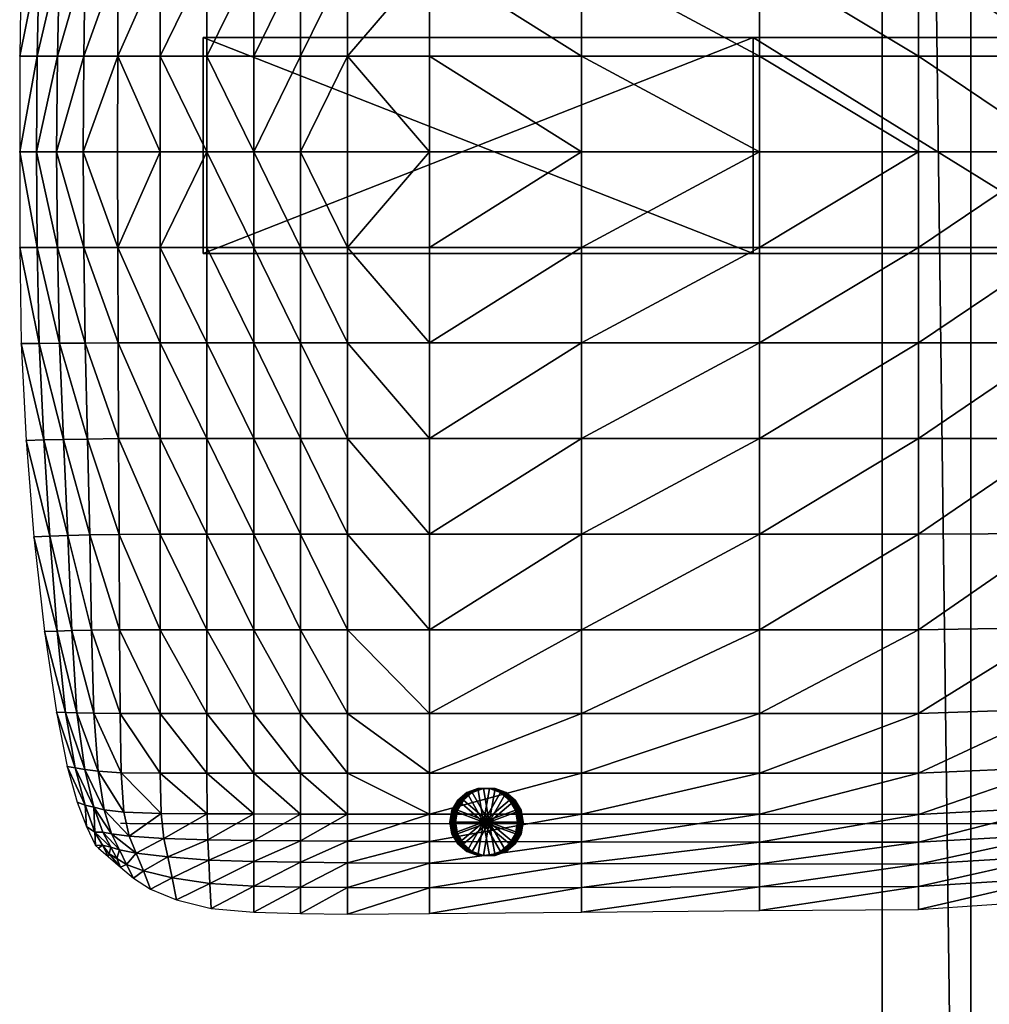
# Model space of a CAD drawing. Header units: inches. Extents: x 13.4 to 35.2, y -33.7 to 45.7.
# Tile 14 of 52: x 14.2 to 25, y -13.9 to -2.9. Entities that reach past the tile are written whole.
import ezdxf

# ---------------------------------------------------------------- set-up
doc = ezdxf.new("R2010")
doc.units = ezdxf.units.IN
doc.header["$MEASUREMENT"] = 0
doc.layers.get('0').update_dxf_attribs({"true_color": 0x737373})

# ---------------------------------------------------------------- blocks, each defined once
blk = doc.blocks.new('Object001')
at = {"color": 0}
mesh = blk.add_polyface(dxfattribs=at)
corners = [(-50.07, -495.44), (-50.07, -557.52), (50.07, -557.52), (50.07, -495.44), (-50.07, -495.44, 13.9), (50.07, -495.44, 13.9), (50.07, -557.52, 13.9), (-50.07, -557.52, 13.9), (95.89, -495.44, 3.4), (95.89, -557.52, 3.4), (95.89, -557.52, 17.3), (95.89, -495.44, 17.3), (-208.06, -557.52, 33.7), (-208.06, -495.44, 33.7), (-208.06, -495.44, 47.61), (-208.06, -557.52, 47.61)]
mesh.append_faces([[corners[k] for k in face] for face in [(0, 3, 2), (2, 1, 0), (4, 7, 6), (6, 5, 4), (0, 4, 5), (5, 3, 0), (8, 11, 10), (10, 9, 8), (2, 6, 7), (7, 1, 2), (12, 15, 14), (14, 13, 12), (3, 8, 9), (9, 2, 3), (2, 9, 10), (10, 6, 2), (6, 10, 11), (11, 5, 6), (5, 11, 8), (8, 3, 5), (1, 12, 13), (13, 0, 1), (0, 13, 14), (14, 4, 0), (4, 14, 15), (15, 7, 4), (7, 15, 12), (12, 1, 7)]], dxfattribs={"vtx2": -1, "color": 0})
blk = doc.blocks.new('Box003')
at = {"color": 0}
mesh = blk.add_polyface(dxfattribs=at)
corners = [(-11.661, -2.477, 1.251), (-11.137, -2.477, 1.188), (-11.137, -1.408, 1.29), (-10.614, -1.408, 1.224), (-10.614, -2.477, 1.123), (-10.614, -0.339, 1.401), (-11.137, -0.339, 1.468), (-11.661, -1.408, 1.353), (-11.661, -0.339, 1.525), (-11.137, 0.73, 1.749), (-10.614, 0.73, 1.691), (-10.614, 1.666, 1.973), (-11.661, 0.73, 1.785), (-11.137, 1.666, 2.017), (-11.137, -4.616, 1.134), (-11.137, -3.547, 1.134), (-11.661, -3.547, 1.202), (-10.614, -3.547, 1.063), (-10.09, -1.408, 1.151), (-10.09, -2.477, 1.05), (-9.173, -1.408, 1.024), (-9.173, -2.477, 0.919), (-9.173, -0.339, 1.206), (-10.09, -0.339, 1.328), (-10.09, 0.73, 1.626), (-9.173, 0.73, 1.514), (-9.173, 1.666, 1.825), (-10.09, 1.666, 1.92), (-10.09, -3.547, 0.982), (-10.614, -4.616, 1.063), (-10.09, -4.616, 0.982), (-9.173, -4.616, 0.787)]
mesh.append_faces([[corners[k] for k in face] for face in [(0, 1, 2), (3, 2, 1), (1, 4, 3), (2, 3, 5), (5, 6, 2), (7, 2, 6), (8, 6, 9), (10, 9, 6), (6, 5, 10), (9, 10, 11), (12, 9, 13), (14, 15, 16), (15, 17, 4), (4, 1, 15), (16, 15, 1), (18, 3, 4), (4, 19, 18), (20, 18, 19), (19, 21, 20), (18, 20, 22), (22, 23, 18), (3, 18, 23), (23, 5, 3), (24, 10, 5), (5, 23, 24), (25, 24, 23), (23, 22, 25), (26, 27, 24), (10, 24, 27), (27, 11, 10), (21, 19, 28), (17, 28, 19), (19, 4, 17), (17, 15, 14), (14, 29, 17), (28, 17, 29), (29, 30, 28), (28, 30, 31)]], dxfattribs={"vtx2": -1, "color": 0})
mesh = blk.add_polyface(dxfattribs=at)
corners = [(-7.471, -1.408, 0.796), (-7.471, -0.339, 0.992), (-9.173, -0.339, 1.206), (-9.173, -1.408, 1.024), (-7.471, -2.477, 0.684), (-9.173, -2.477, 0.919), (-5.481, -2.477, 0.43), (-5.481, -1.408, 0.552), (-5.481, -0.339, 0.764), (-3.701, -1.408, 0.375), (-3.701, -0.339, 0.602), (-3.701, -2.477, 0.242), (-7.471, 0.73, 1.317), (-7.471, 1.666, 1.652), (-9.173, 1.666, 1.825), (-9.173, 0.73, 1.514), (-5.481, 0.73, 1.108), (-5.481, 1.666, 1.467), (-3.701, 0.73, 0.963), (-3.701, 1.666, 1.34), (-7.471, -3.547, 0.609), (-9.173, -3.547, 0.846), (-7.471, -4.616, 0.552), (-9.173, -4.616, 0.787), (-5.481, -4.616, 0.3), (-5.481, -3.547, 0.354), (-3.701, -3.547, 0.16), (-3.701, -4.616, 0.104), (-10.09, 0.73, 1.626), (-10.09, -3.547, 0.982)]
mesh.append_faces([[corners[k] for k in face] for face in [(0, 1, 2), (2, 3, 0), (4, 0, 3), (3, 5, 4), (0, 4, 6), (6, 7, 0), (1, 0, 7), (7, 8, 1), (9, 10, 8), (8, 7, 9), (11, 9, 7), (7, 6, 11), (12, 13, 14), (14, 15, 12), (1, 12, 15), (15, 2, 1), (12, 1, 8), (8, 16, 12), (13, 12, 16), (16, 17, 13), (18, 19, 17), (17, 16, 18), (10, 18, 16), (16, 8, 10), (20, 4, 5), (5, 21, 20), (22, 20, 21), (21, 23, 22), (20, 22, 24), (24, 25, 20), (4, 20, 25), (25, 6, 4), (26, 11, 6), (6, 25, 26), (27, 26, 25), (25, 24, 27), (28, 15, 14), (29, 21, 5), (23, 21, 29)]], dxfattribs={"vtx2": -1, "color": 0})
mesh = blk.add_polyface(dxfattribs=at)
corners = [(-12.999, -1.404, 1.246), (-13.266, -1.399, 0.978), (-13.309, -2.475, 0.882), (-13.023, -2.476, 1.152), (-12.65, -1.407, 1.405), (-12.656, -2.477, 1.316), (-13.037, -3.547, 1.1), (-13.332, -3.547, 0.818), (-13.345, -4.616, 0.769), (-13.045, -4.616, 1.067), (-12.66, -3.547, 1.274), (-12.662, -4.616, 1.256), (-11.137, -1.408, 1.29), (-11.661, -1.408, 1.353), (-11.661, -2.477, 1.251), (-11.661, -3.547, 1.202), (-11.661, -4.616, 1.202), (-11.137, -4.616, 1.134), (-11.137, -2.477, 1.188), (-12.185, -1.408, 1.416), (-12.185, -2.477, 1.321), (-12.185, -3.547, 1.279), (-13.738, -2.472, 0.199), (-13.538, -2.474, 0.554), (-13.487, -1.393, 0.638), (-13.56, -3.547, 0.491), (-13.756, -3.547, 0.142), (-13.756, -4.616, 0.088), (-13.569, -4.616, 0.437), (-12.185, -4.616, 1.279)]
mesh.append_faces([[corners[k] for k in face] for face in [(0, 1, 2), (2, 3, 0), (4, 0, 3), (3, 5, 4), (6, 7, 8), (8, 9, 6), (10, 6, 9), (9, 11, 10), (6, 10, 5), (5, 3, 6), (7, 6, 3), (3, 2, 7), (12, 13, 14), (15, 16, 17), (18, 14, 15), (19, 4, 5), (5, 20, 19), (13, 19, 20), (20, 14, 13), (21, 15, 14), (14, 20, 21), (10, 21, 20), (20, 5, 10), (22, 23, 24), (1, 24, 23), (23, 2, 1), (25, 7, 2), (2, 23, 25), (26, 25, 23), (23, 22, 26), (25, 26, 27), (27, 28, 25), (7, 25, 28), (28, 8, 7), (21, 29, 16), (16, 15, 21), (10, 11, 29), (29, 21, 10)]], dxfattribs={"vtx2": -1, "color": 0})
mesh = blk.add_polyface(dxfattribs=at)
corners = [(-0.5, -3.036, -0.674), (-0.248, -3.036, -0.641), (-0.248, -3.12, -0.641), (-0.5, -3.12, -0.674), (-0.313, -3.12, -0.056), (-0.313, -3.036, -0.056), (-0.686, -3.036, -0.039), (-0.686, -3.12, -0.039), (0.256, -3.036, -0.527), (0.256, -3.12, -0.527), (0.004, -3.12, -0.608), (0.004, -3.036, -0.608), (0.06, -3.036, -0.057), (0.06, -3.12, -0.057), (0.433, -3.12, 0.008), (0.433, -3.036, 0.008), (-3.701, -1.408, 0.375), (-3.701, -2.477, 0.242), (-2.124, -2.477, 0.128), (-3.701, -3.547, 0.16), (-3.701, -4.616, 0.104), (-2.113, -4.616, -0.02), (-2.118, -3.547, 0.04), (-0.72, -3.547, 0.003), (-0.746, -2.477, 0.093), (-0.699, -4.616, -0.054), (0.412, -4.616, 0.003), (0.373, -3.547, 0.052), (0.324, -2.477, 0.138)]
mesh.append_faces([[corners[k] for k in face] for face in [(0, 1, 2), (2, 3, 0), (4, 5, 6), (6, 7, 4), (3, 2, 4), (4, 7, 3), (0, 3, 7), (7, 6, 0), (8, 9, 10), (10, 11, 8), (12, 13, 14), (9, 14, 13), (13, 10, 9), (1, 5, 12), (12, 11, 1), (11, 10, 2), (2, 1, 11), (13, 12, 5), (5, 4, 13), (2, 10, 13), (13, 4, 2), (8, 11, 12), (12, 15, 8), (0, 6, 5), (5, 1, 0), (16, 17, 18), (19, 20, 21), (21, 22, 19), (17, 19, 22), (22, 18, 17), (23, 24, 18), (18, 22, 23), (25, 23, 22), (22, 21, 25), (23, 25, 26), (26, 27, 23), (24, 23, 27), (27, 28, 24)]], dxfattribs={"vtx2": -1, "color": 0})
mesh = blk.add_polyface(dxfattribs=at)
corners = [(-12.999, -7.828, 1.246), (-13.023, -6.755, 1.152), (-13.309, -6.756, 0.882), (-13.266, -7.833, 0.978), (-12.65, -7.824, 1.405), (-12.656, -6.754, 1.316), (-13.037, -5.685, 1.1), (-13.045, -4.616, 1.067), (-13.345, -4.616, 0.769), (-13.332, -5.685, 0.818), (-12.66, -5.685, 1.274), (-12.662, -4.616, 1.256), (-11.661, -6.754, 1.251), (-11.661, -7.823, 1.353), (-11.137, -7.823, 1.29), (-11.661, -5.685, 1.202), (-11.137, -6.754, 1.188), (-12.185, -7.823, 1.416), (-12.185, -6.754, 1.321), (-12.185, -5.685, 1.279), (-13.487, -7.838, 0.638), (-13.538, -6.758, 0.554), (-13.738, -6.759, 0.199), (-13.685, -7.843, 0.263), (-13.56, -5.685, 0.491), (-13.756, -5.685, 0.142), (-13.569, -4.616, 0.437), (-13.756, -4.616, 0.088), (-12.185, -4.616, 1.279), (-11.661, -4.616, 1.202), (-11.137, -5.685, 1.134)]
mesh.append_faces([[corners[k] for k in face] for face in [(0, 1, 2), (2, 3, 0), (4, 5, 1), (1, 0, 4), (6, 7, 8), (8, 9, 6), (10, 11, 7), (7, 6, 10), (6, 1, 5), (5, 10, 6), (9, 2, 1), (1, 6, 9), (12, 13, 14), (15, 12, 16), (17, 18, 5), (5, 4, 17), (13, 12, 18), (18, 17, 13), (19, 18, 12), (12, 15, 19), (10, 5, 18), (18, 19, 10), (20, 21, 22), (22, 23, 20), (3, 2, 21), (21, 20, 3), (24, 21, 2), (2, 9, 24), (25, 22, 21), (21, 24, 25), (24, 26, 27), (27, 25, 24), (9, 8, 26), (26, 24, 9), (10, 19, 28), (28, 11, 10), (19, 15, 29), (29, 28, 19), (29, 15, 30)]], dxfattribs={"vtx2": -1, "color": 0})
mesh = blk.add_polyface(dxfattribs=at)
corners = [(-11.137, -7.823, 1.29), (-11.137, -6.754, 1.188), (-11.661, -6.754, 1.251), (-10.614, -7.823, 1.224), (-10.614, -6.754, 1.123), (-11.137, -8.892, 1.468), (-10.614, -8.892, 1.401), (-11.661, -7.823, 1.353), (-11.137, -9.962, 1.749), (-11.661, -8.892, 1.525), (-10.614, -9.962, 1.691), (-10.614, -10.897, 1.973), (-11.137, -10.897, 2.017), (-11.661, -9.962, 1.785), (-11.137, -5.685, 1.134), (-10.614, -5.685, 1.063), (-11.661, -5.685, 1.202), (-10.09, -7.823, 1.151), (-10.09, -6.754, 1.05), (-9.173, -7.823, 1.024), (-9.173, -6.754, 0.919), (-10.09, -8.892, 1.328), (-9.173, -8.892, 1.206), (-10.09, -9.962, 1.626), (-9.173, -9.962, 1.514), (-10.09, -10.897, 1.92), (-9.173, -10.897, 1.825), (-10.09, -5.685, 0.982), (-11.137, -4.616, 1.134), (-11.661, -4.616, 1.202), (-10.614, -4.616, 1.063), (-10.09, -4.616, 0.982), (-9.173, -4.616, 0.787)]
mesh.append_faces([[corners[k] for k in face] for face in [(0, 1, 2), (3, 4, 1), (1, 0, 3), (0, 5, 6), (6, 3, 0), (5, 0, 7), (8, 5, 9), (10, 6, 5), (5, 8, 10), (11, 10, 8), (12, 8, 13), (14, 1, 4), (4, 15, 14), (1, 14, 16), (17, 18, 4), (4, 3, 17), (19, 20, 18), (18, 17, 19), (17, 21, 22), (22, 19, 17), (3, 6, 21), (21, 17, 3), (23, 21, 6), (6, 10, 23), (24, 22, 21), (21, 23, 24), (23, 25, 26), (10, 11, 25), (25, 23, 10), (27, 18, 20), (15, 4, 18), (18, 27, 15), (14, 28, 29), (15, 30, 28), (28, 14, 15), (27, 31, 30), (30, 15, 27), (32, 31, 27)]], dxfattribs={"vtx2": -1, "color": 0})
mesh = blk.add_polyface(dxfattribs=at)
corners = [(-7.471, -7.823, 0.796), (-9.173, -7.823, 1.024), (-9.173, -8.892, 1.206), (-7.471, -8.892, 0.992), (-7.471, -6.754, 0.684), (-9.173, -6.754, 0.919), (-5.481, -7.823, 0.552), (-5.481, -6.754, 0.43), (-5.481, -8.892, 0.764), (-3.701, -7.823, 0.375), (-3.701, -8.892, 0.602), (-3.701, -6.754, 0.242), (-7.471, -9.962, 1.317), (-9.173, -9.962, 1.514), (-9.173, -10.897, 1.825), (-7.471, -10.897, 1.652), (-5.481, -9.962, 1.108), (-5.481, -10.897, 1.467), (-3.701, -9.962, 0.963), (-3.701, -10.897, 1.34), (-7.471, -5.685, 0.609), (-9.173, -5.685, 0.846), (-7.471, -4.616, 0.552), (-9.173, -4.616, 0.787), (-5.481, -5.685, 0.354), (-5.481, -4.616, 0.3), (-3.701, -5.685, 0.16), (-3.701, -4.616, 0.104), (-10.09, -9.962, 1.626), (-10.09, -5.685, 0.982)]
mesh.append_faces([[corners[k] for k in face] for face in [(0, 1, 2), (2, 3, 0), (4, 5, 1), (1, 0, 4), (0, 6, 7), (7, 4, 0), (3, 8, 6), (6, 0, 3), (9, 6, 8), (8, 10, 9), (11, 7, 6), (6, 9, 11), (12, 13, 14), (14, 15, 12), (3, 2, 13), (13, 12, 3), (12, 16, 8), (8, 3, 12), (15, 17, 16), (16, 12, 15), (18, 16, 17), (17, 19, 18), (10, 8, 16), (16, 18, 10), (20, 21, 5), (5, 4, 20), (22, 23, 21), (21, 20, 22), (20, 24, 25), (25, 22, 20), (4, 7, 24), (24, 20, 4), (26, 24, 7), (7, 11, 26), (27, 25, 24), (24, 26, 27), (14, 13, 28), (5, 21, 29), (29, 21, 23)]], dxfattribs={"vtx2": -1, "color": 0})
mesh = blk.add_polyface(dxfattribs=at)
corners = [(-0.5, -6.196, -0.674), (-0.5, -6.111, -0.674), (-0.248, -6.111, -0.641), (-0.248, -6.196, -0.641), (-0.313, -6.111, -0.056), (-0.686, -6.111, -0.039), (-0.686, -6.196, -0.039), (-0.313, -6.196, -0.056), (0.256, -6.196, -0.527), (0.004, -6.196, -0.608), (0.004, -6.111, -0.608), (0.256, -6.111, -0.527), (0.433, -6.111, 0.008), (0.06, -6.111, -0.057), (0.06, -6.196, -0.057), (0.433, -6.196, 0.008), (-0.746, -6.754, 0.093), (-2.124, -6.754, 0.128), (-2.134, -7.823, 0.272), (0.324, -6.754, 0.138), (-0.785, -7.823, 0.247), (-3.701, -5.685, 0.16), (-2.118, -5.685, 0.04), (-2.113, -4.616, -0.02), (-3.701, -4.616, 0.104), (-3.701, -6.754, 0.242), (-0.72, -5.685, 0.003), (-0.699, -4.616, -0.054), (0.373, -5.685, 0.052), (0.412, -4.616, 0.003)]
mesh.append_faces([[corners[k] for k in face] for face in [(0, 1, 2), (2, 3, 0), (4, 5, 6), (6, 7, 4), (1, 5, 4), (4, 2, 1), (0, 6, 5), (5, 1, 0), (8, 9, 10), (10, 11, 8), (12, 13, 14), (11, 10, 13), (13, 12, 11), (3, 9, 14), (14, 7, 3), (9, 3, 2), (2, 10, 9), (13, 4, 7), (7, 14, 13), (2, 4, 13), (13, 10, 2), (8, 15, 14), (14, 9, 8), (0, 3, 7), (7, 6, 0), (16, 17, 18), (19, 16, 20), (21, 22, 23), (23, 24, 21), (25, 17, 22), (22, 21, 25), (26, 22, 17), (17, 16, 26), (27, 23, 22), (22, 26, 27), (26, 28, 29), (29, 27, 26), (16, 19, 28), (28, 26, 16)]], dxfattribs={"vtx2": -1, "color": 0})
mesh = blk.add_polyface(dxfattribs=at)
corners = [(-0.5, -9.273, -0.139), (-0.5, -9.189, -0.139), (-0.248, -9.189, -0.106), (-0.248, -9.273, -0.106), (-0.313, -9.189, 0.479), (-0.686, -9.189, 0.495), (-0.686, -9.273, 0.495), (-0.313, -9.273, 0.479), (0.256, -9.273, 0.007), (0.004, -9.273, -0.073), (0.004, -9.189, -0.073), (0.256, -9.189, 0.007), (0.433, -9.189, 0.543), (0.06, -9.189, 0.478), (0.06, -9.273, 0.478), (0.433, -9.273, 0.543), (-3.701, -7.823, 0.375), (-2.134, -7.823, 0.272), (-2.124, -6.754, 0.128), (-3.701, -6.754, 0.242), (-3.701, -8.892, 0.602), (-2.144, -8.886, 0.508), (-0.785, -7.823, 0.247), (-0.825, -8.865, 0.484), (-0.746, -6.754, 0.093), (0.255, -7.823, 0.296), (0.324, -6.754, 0.138), (0.187, -8.841, 0.527), (-3.701, -9.962, 0.963), (-2.152, -9.934, 0.871), (-0.857, -9.853, 0.822)]
mesh.append_faces([[corners[k] for k in face] for face in [(0, 1, 2), (2, 3, 0), (4, 5, 6), (6, 7, 4), (1, 5, 4), (4, 2, 1), (0, 6, 5), (5, 1, 0), (8, 9, 10), (10, 11, 8), (12, 13, 14), (11, 10, 13), (13, 12, 11), (3, 9, 14), (14, 7, 3), (9, 3, 2), (2, 10, 9), (13, 4, 7), (7, 14, 13), (2, 4, 13), (13, 10, 2), (8, 15, 14), (14, 9, 8), (0, 3, 7), (7, 6, 0), (16, 17, 18), (18, 19, 16), (20, 21, 17), (17, 16, 20), (22, 17, 21), (21, 23, 22), (17, 22, 24), (22, 25, 26), (23, 27, 25), (25, 22, 23), (21, 20, 28), (23, 21, 29), (27, 23, 30)]], dxfattribs={"vtx2": -1, "color": 0})
mesh = blk.add_polyface(dxfattribs=at)
corners = [(-12.999, -7.828, 1.246), (-12.973, -8.899, 1.366), (-12.644, -8.894, 1.537), (-12.65, -7.824, 1.405), (-13.266, -7.833, 0.978), (-13.217, -8.907, 1.09), (-12.954, -9.966, 1.496), (-13.173, -9.971, 1.206), (-12.639, -9.963, 1.703), (-12.927, -10.893, 1.596), (-12.632, -10.896, 1.837), (-13.116, -10.889, 1.3), (-11.661, -7.823, 1.353), (-11.661, -8.892, 1.525), (-11.137, -8.892, 1.468), (-11.661, -9.962, 1.785), (-11.137, -9.962, 1.749), (-11.661, -10.897, 2.027), (-11.137, -10.897, 2.017), (-12.185, -7.823, 1.416), (-12.185, -8.892, 1.569), (-12.185, -9.962, 1.785), (-12.185, -10.897, 1.973), (-13.338, -9.976, 0.875), (-13.245, -10.886, 1.001), (-13.477, -9.982, 0.525), (-13.345, -10.883, 0.7), (-13.418, -8.914, 0.744), (-13.597, -8.923, 0.363), (-13.487, -7.838, 0.638), (-13.685, -7.843, 0.263)]
mesh.append_faces([[corners[k] for k in face] for face in [(0, 1, 2), (2, 3, 0), (4, 5, 1), (1, 0, 4), (6, 1, 5), (5, 7, 6), (8, 2, 1), (1, 6, 8), (6, 9, 10), (10, 8, 6), (7, 11, 9), (9, 6, 7), (12, 13, 14), (13, 15, 16), (15, 17, 18), (19, 20, 13), (13, 12, 19), (3, 2, 20), (20, 19, 3), (21, 20, 2), (2, 8, 21), (15, 13, 20), (20, 21, 15), (21, 22, 17), (17, 15, 21), (22, 21, 8), (23, 24, 11), (11, 7, 23), (25, 26, 24), (24, 23, 25), (23, 27, 28), (28, 25, 23), (7, 5, 27), (27, 23, 7), (29, 27, 5), (5, 4, 29), (30, 28, 27), (27, 29, 30)]], dxfattribs={"vtx2": -1, "color": 0})
mesh = blk.add_polyface(dxfattribs=at)
corners = [(-3.701, -12.338, 1.608), (-2.168, -12.251, 1.515), (-2.166, -11.946, 1.62), (-3.701, -12.026, 1.723), (-3.701, -12.581, 1.376), (-2.17, -12.489, 1.297), (-0.922, -11.984, 1.387), (-0.929, -12.205, 1.212), (-0.912, -11.706, 1.464), (0.063, -11.423, 1.364), (0.05, -11.662, 1.32), (-3.701, -9.962, 0.963), (-2.152, -9.934, 0.871), (-2.144, -8.886, 0.508), (-3.701, -10.897, 1.34), (-2.158, -10.846, 1.244), (-0.857, -9.853, 0.822), (-0.882, -10.693, 1.155), (-0.825, -8.865, 0.484), (-5.481, -12.025, 1.817), (-3.701, -11.565, 1.614), (-5.481, -11.565, 1.722), (-2.163, -11.497, 1.511), (-0.9, -11.293, 1.378), (0.04, -11.856, 1.189), (-0.936, -12.444, 1.004), (0.024, -12.091, 0.989), (-0.942, -12.692, 0.78), (-2.172, -12.734, 1.067), (-2.173, -12.985, 0.831), (-3.701, -12.832, 1.135), (-3.701, -13.089, 0.889), (-5.481, -13.102, 0.951), (-5.481, -12.836, 1.21)]
mesh.append_faces([[corners[k] for k in face] for face in [(0, 1, 2), (2, 3, 0), (4, 5, 1), (1, 0, 4), (6, 1, 5), (5, 7, 6), (8, 2, 1), (1, 6, 8), (9, 8, 6), (10, 6, 7), (11, 12, 13), (14, 15, 12), (12, 11, 14), (16, 12, 15), (15, 17, 16), (12, 16, 18), (19, 3, 20), (21, 20, 14), (20, 22, 15), (15, 14, 20), (3, 2, 22), (22, 20, 3), (23, 22, 2), (2, 8, 23), (17, 15, 22), (22, 23, 17), (24, 7, 25), (26, 25, 27), (25, 28, 29), (29, 27, 25), (7, 5, 28), (28, 25, 7), (30, 28, 5), (5, 4, 30), (31, 29, 28), (28, 30, 31), (32, 31, 30), (33, 30, 4)]], dxfattribs={"vtx2": -1, "color": 0})
mesh = blk.add_polyface(dxfattribs=at)
corners = [(-12.728, -12.243, 1.505), (-12.812, -11.976, 1.59), (-12.927, -11.946, 1.355), (-12.827, -12.224, 1.315), (-12.53, -12.271, 1.687), (-12.59, -12.002, 1.815), (-11.661, -10.897, 2.027), (-11.661, -11.565, 2.143), (-11.137, -11.565, 2.155), (-11.658, -12.019, 2.125), (-11.137, -12.021, 2.151), (-12.185, -11.565, 2.045), (-12.185, -10.897, 1.973), (-12.632, -10.896, 1.837), (-12.62, -11.56, 1.87), (-12.174, -12.015, 2.004), (-12.639, -9.963, 1.703), (-12.879, -11.544, 1.624), (-12.927, -10.893, 1.596), (-13.116, -10.889, 1.3), (-13.029, -11.524, 1.35), (-11.651, -12.31, 1.966), (-12.143, -12.294, 1.853), (-13.024, -11.924, 1.137), (-13.113, -11.888, 0.941), (-13.009, -12.162, 0.992), (-12.917, -12.225, 1.126), (-13.137, -11.507, 1.092), (-13.224, -11.49, 0.841), (-13.245, -10.886, 1.001), (-13.345, -10.883, 0.7)]
mesh.append_faces([[corners[k] for k in face] for face in [(0, 1, 2), (2, 3, 0), (4, 5, 1), (1, 0, 4), (6, 7, 8), (7, 9, 10), (11, 12, 13), (13, 14, 11), (7, 6, 12), (12, 11, 7), (11, 15, 9), (9, 7, 11), (14, 5, 15), (15, 11, 14), (16, 13, 12), (17, 18, 19), (19, 20, 17), (14, 13, 18), (18, 17, 14), (17, 1, 5), (5, 14, 17), (20, 2, 1), (1, 17, 20), (10, 9, 21), (9, 15, 22), (15, 5, 4), (4, 22, 15), (23, 24, 25), (25, 26, 23), (26, 3, 2), (2, 23, 26), (27, 23, 2), (2, 20, 27), (28, 24, 23), (23, 27, 28), (27, 29, 30), (30, 28, 27), (20, 19, 29), (29, 27, 20)]], dxfattribs={"vtx2": -1, "color": 0})
mesh = blk.add_polyface(dxfattribs=at)
corners = [(-11.137, -11.565, 2.155), (-11.137, -10.897, 2.017), (-11.661, -10.897, 2.027), (-10.614, -11.565, 2.124), (-10.614, -10.897, 1.973), (-11.137, -12.021, 2.151), (-10.614, -12.022, 2.129), (-11.661, -11.565, 2.143), (-11.137, -9.962, 1.749), (-10.09, -11.565, 2.088), (-10.09, -10.897, 1.92), (-9.173, -11.565, 2.016), (-10.09, -12.023, 2.107), (-9.173, -12.023, 2.055), (-11.137, -12.317, 1.991), (-10.614, -12.321, 1.972), (-11.137, -12.554, 1.733), (-10.614, -12.561, 1.714), (-11.64, -12.536, 1.717), (-11.651, -12.31, 1.966), (-10.09, -12.325, 1.954), (-9.173, -12.329, 1.909), (-10.09, -12.568, 1.695), (-9.173, -12.573, 1.654), (-10.09, -12.845, 1.4), (-10.614, -12.838, 1.416), (-10.614, -13.134, 1.098), (-10.09, -13.14, 1.086), (-11.137, -12.827, 1.434), (-11.137, -13.12, 1.114), (-11.628, -12.798, 1.431), (-11.615, -13.077, 1.125)]
mesh.append_faces([[corners[k] for k in face] for face in [(0, 1, 2), (3, 4, 1), (1, 0, 3), (0, 5, 6), (6, 3, 0), (5, 0, 7), (8, 1, 4), (9, 10, 4), (4, 3, 9), (10, 9, 11), (9, 12, 13), (3, 6, 12), (12, 9, 3), (14, 15, 6), (6, 5, 14), (16, 17, 15), (15, 14, 16), (18, 16, 14), (19, 14, 5), (13, 12, 20), (21, 20, 22), (20, 15, 17), (17, 22, 20), (12, 6, 15), (15, 20, 12), (23, 22, 24), (24, 25, 26), (26, 27, 24), (22, 17, 25), (25, 24, 22), (28, 25, 17), (17, 16, 28), (29, 26, 25), (25, 28, 29), (28, 30, 31), (31, 29, 28), (16, 18, 30), (30, 28, 16)]], dxfattribs={"vtx2": -1, "color": 0})
mesh = blk.add_polyface(dxfattribs=at)
corners = [(-7.471, -12.332, 1.81), (-9.173, -12.329, 1.909), (-9.173, -12.573, 1.654), (-7.471, -12.575, 1.565), (-7.471, -12.024, 1.943), (-9.173, -12.023, 2.055), (-5.481, -12.335, 1.697), (-5.481, -12.025, 1.817), (-5.481, -12.577, 1.461), (-3.701, -12.338, 1.608), (-3.701, -12.581, 1.376), (-3.701, -12.026, 1.723), (-9.173, -11.565, 2.016), (-9.173, -10.897, 1.825), (-10.09, -10.897, 1.92), (-10.09, -11.565, 2.088), (-7.471, -11.565, 1.875), (-7.471, -10.897, 1.652), (-5.481, -11.565, 1.722), (-5.481, -10.897, 1.467), (-3.701, -11.565, 1.614), (-3.701, -10.897, 1.34), (-10.09, -12.325, 1.954), (-10.09, -12.568, 1.695), (-3.701, -12.832, 1.135), (-5.481, -12.836, 1.21), (-5.481, -13.102, 0.951), (-7.471, -12.842, 1.295), (-7.471, -13.121, 1.014), (-9.173, -12.847, 1.366), (-9.173, -13.136, 1.063), (-10.09, -12.845, 1.4), (-10.09, -13.14, 1.086)]
mesh.append_faces([[corners[k] for k in face] for face in [(0, 1, 2), (2, 3, 0), (4, 5, 1), (1, 0, 4), (0, 6, 7), (7, 4, 0), (3, 8, 6), (6, 0, 3), (9, 6, 8), (8, 10, 9), (11, 7, 6), (6, 9, 11), (12, 13, 14), (5, 12, 15), (16, 12, 5), (5, 4, 16), (17, 13, 12), (12, 16, 17), (16, 18, 19), (19, 17, 16), (4, 7, 18), (18, 16, 4), (20, 18, 7), (21, 19, 18), (22, 1, 5), (23, 2, 1), (24, 25, 26), (10, 8, 25), (27, 25, 8), (8, 3, 27), (28, 26, 25), (25, 27, 28), (27, 29, 30), (30, 28, 27), (3, 2, 29), (29, 27, 3), (31, 29, 2), (32, 30, 29), (29, 31, 32)]], dxfattribs={"vtx2": -1, "color": 0})
mesh = blk.add_polyface(dxfattribs=at)
corners = [(-12.728, -12.243, 1.505), (-12.639, -12.422, 1.382), (-12.453, -12.459, 1.511), (-12.53, -12.271, 1.687), (-12.827, -12.224, 1.315), (-12.738, -12.391, 1.254), (-11.137, -12.317, 1.991), (-11.651, -12.31, 1.966), (-11.64, -12.536, 1.717), (-12.143, -12.294, 1.853), (-11.658, -12.019, 2.125), (-12.099, -12.501, 1.633), (-12.051, -12.735, 1.384), (-11.628, -12.798, 1.431), (-12.001, -12.983, 1.121), (-11.615, -13.077, 1.125), (-12.373, -12.658, 1.314), (-12.292, -12.862, 1.106), (-12.56, -12.585, 1.239), (-12.484, -12.74, 1.086), (-12.668, -12.52, 1.17), (-12.627, -12.617, 1.063), (-12.755, -12.467, 1.115), (-12.768, -12.495, 1.041), (-12.828, -12.369, 1.131), (-12.873, -12.404, 1.024), (-12.917, -12.225, 1.126), (-12.908, -12.374, 1.019), (-13.009, -12.162, 0.992), (-12.908, -12.374, 1.019)]
mesh.append_faces([[corners[k] for k in face] for face in [(0, 1, 2), (2, 3, 0), (4, 5, 1), (1, 0, 4), (6, 7, 8), (9, 7, 10), (11, 8, 7), (7, 9, 11), (9, 3, 2), (2, 11, 9), (12, 13, 8), (8, 11, 12), (14, 15, 13), (13, 12, 14), (12, 16, 17), (17, 14, 12), (11, 2, 16), (16, 12, 11), (18, 16, 2), (2, 1, 18), (19, 17, 16), (16, 18, 19), (18, 20, 21), (21, 19, 18), (1, 5, 20), (20, 18, 1), (22, 23, 21), (21, 20, 22), (24, 25, 23), (23, 22, 24), (22, 20, 5), (5, 24, 22), (26, 24, 5), (5, 4, 26), (27, 25, 24), (24, 26, 27), (26, 28, 29), (29, 27, 26)]], dxfattribs={"vtx2": -1, "color": 0})
blk = doc.blocks.new('Cylinder003')
at = {"color": 0}
mesh = blk.add_polyface(dxfattribs=at)
corners = [(0, 0), (0.382, 0), (0.359, 0.131), (0.292, 0.245), (0.191, 0.331), (0.066, 0.376), (-0.066, 0.376), (-0.191, 0.331), (-0.292, 0.245), (-0.359, 0.131), (-0.382, 0), (-0.359, -0.131), (-0.292, -0.245), (-0.191, -0.331), (-0.066, -0.376), (0.066, -0.376), (0.191, -0.331), (0.292, -0.245), (0.359, -0.131), (0.382, 0, 0.121), (0.359, 0.131, 0.121), (0.292, 0.245, 0.121), (0.191, 0.331, 0.121), (0.066, 0.376, 0.121), (-0.066, 0.376, 0.121), (-0.191, 0.331, 0.121), (-0.292, 0.245, 0.121), (-0.359, 0.131, 0.121), (-0.382, 0, 0.121), (-0.359, -0.131, 0.121), (-0.292, -0.245, 0.121), (-0.191, -0.331, 0.121), (-0.066, -0.376, 0.121), (0.066, -0.376, 0.121), (0.191, -0.331, 0.121), (0.292, -0.245, 0.121), (0.359, -0.131, 0.121), (0.382, 0, 0.242), (0.359, 0.131, 0.242), (0.292, 0.245, 0.242), (0.191, 0.331, 0.242), (0.066, 0.376, 0.242), (-0.066, 0.376, 0.242), (-0.191, 0.331, 0.242), (-0.292, 0.245, 0.242), (-0.359, 0.131, 0.242), (-0.382, 0, 0.242), (-0.359, -0.131, 0.242), (-0.292, -0.245, 0.242), (-0.191, -0.331, 0.242), (-0.066, -0.376, 0.242), (0.066, -0.376, 0.242), (0.191, -0.331, 0.242), (0.292, -0.245, 0.242), (0.359, -0.131, 0.242), (0.382, 0, 0.364), (0.359, 0.131, 0.364), (0.292, 0.245, 0.364), (0.191, 0.331, 0.364), (0.066, 0.376, 0.364), (-0.066, 0.376, 0.364), (-0.191, 0.331, 0.364), (-0.292, 0.245, 0.364), (-0.359, 0.131, 0.364), (-0.382, 0, 0.364), (-0.359, -0.131, 0.364), (-0.292, -0.245, 0.364), (-0.191, -0.331, 0.364), (-0.066, -0.376, 0.364), (0.066, -0.376, 0.364), (0.191, -0.331, 0.364), (0.292, -0.245, 0.364), (0.359, -0.131, 0.364), (0.382, 0, 0.485), (0.359, 0.131, 0.485), (0.292, 0.245, 0.485), (0.191, 0.331, 0.485), (0.066, 0.376, 0.485), (-0.066, 0.376, 0.485), (-0.191, 0.331, 0.485), (-0.292, 0.245, 0.485), (-0.359, 0.131, 0.485), (-0.382, 0, 0.485), (-0.359, -0.131, 0.485), (-0.292, -0.245, 0.485), (-0.191, -0.331, 0.485), (-0.066, -0.376, 0.485), (0.066, -0.376, 0.485), (0.191, -0.331, 0.485), (0.292, -0.245, 0.485), (0.359, -0.131, 0.485), (0.382, 0, 0.606), (0.359, 0.131, 0.606), (0.292, 0.245, 0.606), (0.191, 0.331, 0.606), (0.066, 0.376, 0.606), (-0.066, 0.376, 0.606), (-0.191, 0.331, 0.606), (-0.292, 0.245, 0.606), (-0.359, 0.131, 0.606), (-0.382, 0, 0.606), (-0.359, -0.131, 0.606), (-0.292, -0.245, 0.606), (-0.191, -0.331, 0.606), (-0.066, -0.376, 0.606), (0.066, -0.376, 0.606), (0.191, -0.331, 0.606), (0.292, -0.245, 0.606), (0.359, -0.131, 0.606), (0, 0, 0.606)]
mesh.append_faces([[corners[k] for k in face] for face in [(1, 20, 19), (2, 21, 20), (3, 22, 21), (4, 23, 22), (5, 24, 23), (6, 25, 24), (7, 26, 25), (8, 27, 26), (9, 28, 27), (10, 29, 28), (11, 30, 29), (12, 31, 30), (13, 32, 31), (14, 33, 32), (15, 34, 33), (16, 35, 34), (17, 36, 35), (18, 19, 36), (19, 38, 37), (20, 39, 38), (21, 40, 39), (22, 41, 40), (23, 42, 41), (24, 43, 42), (25, 44, 43), (26, 45, 44), (27, 46, 45), (28, 47, 46), (29, 48, 47), (30, 49, 48), (31, 50, 49), (32, 51, 50), (33, 52, 51), (34, 53, 52), (35, 54, 53), (36, 37, 54), (37, 56, 55), (38, 57, 56), (39, 58, 57), (40, 59, 58), (41, 60, 59), (42, 61, 60), (43, 62, 61), (44, 63, 62), (45, 64, 63), (46, 65, 64), (47, 66, 65), (48, 67, 66), (49, 68, 67), (50, 69, 68), (51, 70, 69), (52, 71, 70), (53, 72, 71), (54, 55, 72), (55, 74, 73), (56, 75, 74), (57, 76, 75), (58, 77, 76), (59, 78, 77), (60, 79, 78), (61, 80, 79), (62, 81, 80), (63, 82, 81), (64, 83, 82), (65, 84, 83), (66, 85, 84), (67, 86, 85), (68, 87, 86), (69, 88, 87), (70, 89, 88), (71, 90, 89), (72, 73, 90), (73, 92, 91), (74, 93, 92), (75, 94, 93), (76, 95, 94), (77, 96, 95), (78, 97, 96), (79, 98, 97), (80, 99, 98), (81, 100, 99), (82, 101, 100), (83, 102, 101), (84, 103, 102), (85, 104, 103), (86, 105, 104), (87, 106, 105), (88, 107, 106), (89, 108, 107), (90, 91, 108)]], dxfattribs={"vtx0": -1, "color": 0})
mesh.append_faces([[corners[k] for k in face] for face in [(0, 2, 1), (0, 3, 2), (0, 4, 3), (0, 5, 4), (0, 6, 5), (0, 7, 6), (0, 8, 7), (0, 9, 8), (0, 10, 9), (0, 11, 10), (0, 12, 11), (0, 13, 12), (0, 14, 13), (0, 15, 14), (0, 16, 15), (0, 17, 16), (0, 18, 17), (0, 1, 18), (109, 91, 92), (109, 92, 93), (109, 93, 94), (109, 94, 95), (109, 95, 96), (109, 96, 97), (109, 97, 98), (109, 98, 99), (109, 99, 100), (109, 100, 101), (109, 101, 102), (109, 102, 103), (109, 103, 104), (109, 104, 105), (109, 105, 106), (109, 106, 107), (109, 107, 108), (109, 108, 91)]], dxfattribs={"vtx0": -1, "vtx2": -1, "color": 0})
mesh.append_faces([[corners[k] for k in face] for face in [(1, 2, 20), (2, 3, 21), (3, 4, 22), (4, 5, 23), (5, 6, 24), (6, 7, 25), (7, 8, 26), (8, 9, 27), (9, 10, 28), (10, 11, 29), (11, 12, 30), (12, 13, 31), (13, 14, 32), (14, 15, 33), (15, 16, 34), (16, 17, 35), (17, 18, 36), (18, 1, 19), (19, 20, 38), (20, 21, 39), (21, 22, 40), (22, 23, 41), (23, 24, 42), (24, 25, 43), (25, 26, 44), (26, 27, 45), (27, 28, 46), (28, 29, 47), (29, 30, 48), (30, 31, 49), (31, 32, 50), (32, 33, 51), (33, 34, 52), (34, 35, 53), (35, 36, 54), (36, 19, 37), (37, 38, 56), (38, 39, 57), (39, 40, 58), (40, 41, 59), (41, 42, 60), (42, 43, 61), (43, 44, 62), (44, 45, 63), (45, 46, 64), (46, 47, 65), (47, 48, 66), (48, 49, 67), (49, 50, 68), (50, 51, 69), (51, 52, 70), (52, 53, 71), (53, 54, 72), (54, 37, 55), (55, 56, 74), (56, 57, 75), (57, 58, 76), (58, 59, 77), (59, 60, 78), (60, 61, 79), (61, 62, 80), (62, 63, 81), (63, 64, 82), (64, 65, 83), (65, 66, 84), (66, 67, 85), (67, 68, 86), (68, 69, 87), (69, 70, 88), (70, 71, 89), (71, 72, 90), (72, 55, 73), (73, 74, 92), (74, 75, 93), (75, 76, 94), (76, 77, 95), (77, 78, 96), (78, 79, 97), (79, 80, 98), (80, 81, 99), (81, 82, 100), (82, 83, 101), (83, 84, 102), (84, 85, 103), (85, 86, 104), (86, 87, 105), (87, 88, 106), (88, 89, 107), (89, 90, 108), (90, 73, 91)]], dxfattribs={"vtx2": -1, "color": 0})
blk = doc.blocks.new('Line002')
at = {"color": 0}
blk.add_polyline3d([(-10.113, -0.218, 0.461), (-10.098, -0.219, 0.57), (-10.08, -0.219, 0.672), (-10.059, -0.22, 0.768), (-10.036, -0.22, 0.858), (-10.01, -0.221, 0.943), (-9.981, -0.221, 1.023), (-9.951, -0.221, 1.097), (-9.918, -0.221, 1.166), (-9.882, -0.222, 1.231), (-9.845, -0.222, 1.291), (-9.805, -0.222, 1.347), (-9.764, -0.222, 1.398), (-9.721, -0.223, 1.446), (-9.676, -0.223, 1.49), (-9.629, -0.223, 1.53), (-9.581, -0.223, 1.567), (-9.532, -0.223, 1.601), (-9.481, -0.223, 1.631), (-9.428, -0.223, 1.659), (-9.375, -0.223, 1.685), (-9.32, -0.223, 1.708), (-9.265, -0.223, 1.729), (-9.151, -0.224, 1.764), (-9.034, -0.224, 1.794), (-8.915, -0.223, 1.819), (-8.673, -0.223, 1.861), (1.296, -0.224, 0.741)], dxfattribs=at)

msp = doc.modelspace()

# ---------------------------------------------------------------- block references
at = {"color": 8, "true_color": 0x737373}
for name, p in [('Box003', (27.916, 0.272, 0.584)), ('Line002', (25.402, -11.633, 0.33))]:
    msp.add_blockref(name, p, dxfattribs=at)
at = {"color": 8, "true_color": 0x737373, "xscale": 0.03894008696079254, "yscale": 0.03894008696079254, "zscale": 0.03894008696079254}
msp.add_blockref('Object001', (24.314, 16.227, -0.62), dxfattribs=at)
at = {"color": 8, "true_color": 0x737373, "extrusion": (0.104282, 0, 0.994548), "rotation": 269.9999974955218}
msp.add_blockref('Cylinder003', (-11.839, -19.127, 3.136), dxfattribs=at)

# ---------------------------------------------------------------- meshes
at = {"color": 8, "true_color": 0x737373}
mesh = msp.add_polyface(dxfattribs=at)
corners = [(23.807, 44.444, -3.615), (23.807, -32.556, -3.615), (24.801, 44.444, -3.615), (24.801, -32.556, -3.615), (23.807, 44.444, -0.645), (23.807, -32.556, -0.645), (24.801, 44.444, -0.645), (24.801, -32.556, -0.645)]
mesh.append_faces([[corners[k] for k in face] for face in [(0, 2, 3), (3, 1, 0), (4, 5, 7), (7, 6, 4), (0, 1, 5), (5, 4, 0), (1, 3, 7), (7, 5, 1), (3, 2, 6), (6, 7, 3), (2, 0, 4), (4, 6, 2)]], dxfattribs={"vtx2": -1, "color": 8})

doc.saveas('drawing.dxf')
